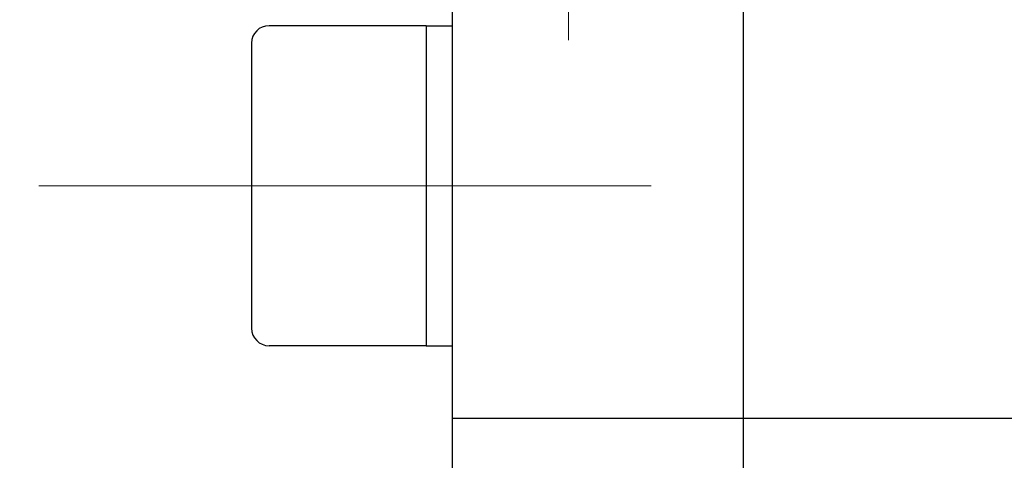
# Model space of a CAD drawing. Header units: millimetres. Extents: x 0 to 1300, y 0 to 891.
# Tile 15 of 119: x 546 to 563, y 256 to 264. Entities that reach past the tile are written whole.
import ezdxf

# ---------------------------------------------------------------- set-up
doc = ezdxf.new("R2010")
doc.units = ezdxf.units.MM
doc.header["$LTSCALE"] = 0.54643
doc.linetypes.add('CENTER', pattern=[50.8, 31.75, -6.35, 6.35, -6.35])
doc.layers.add('NoLayerName_001', color=7, linetype='Continuous')
doc.styles.get("Standard").update_dxf_attribs({"font": 'txt', "bigfont": 'extfont2'})
doc.dimstyles.get("Standard").update_dxf_attribs({"dimtxt": 2.5, "dimasz": 2.5, "dimexe": 1, "dimexo": 1, "dimtad": 1, "dimdec": 3, "dimzin": 0, "dimdsep": 46, "dimtxsty": 'Standard', "dimcen": 2.5, "dimadec": 3, "dimazin": 0, "dimtfac": 0.75, "dimtdec": 3, "dimtmove": 0, "dimatfit": 3, "dimfxl": 1, "dimarcsym": 0})

# ---------------------------------------------------------------- blocks, each defined once
blk = doc.blocks.new('DIM_0002')
at = {"color": 3, "linetype": 'Continuous', "lineweight": 13}
blk.add_arc((76.293, 79.293), 76.293, 0, 270, dxfattribs=at)
blk = doc.blocks.new('_OPEN30')
at = {"color": 0, "linetype": 'ByBlock', "lineweight": -2}
for p, q in [((-1, 0.267949), (0, 0)), ((0, 0), (-1, -0.267949)), ((0, 0), (-1, 0))]:
    blk.add_line(p, q, dxfattribs=at)
blk = doc.blocks.new('*D145')
at = {"layer": 'Defpoints', "color": 0}
for p in [(504.066, 284.922), (504.166, 284.922), (583.857, 257.465), (583.857, 257.365), (503.648, 238.613)]:
    blk.add_point(p, dxfattribs=at)
at = {"layer": 'NoLayerName_001', "color": 0, "linetype": 'Continuous', "lineweight": 13}
for p, q in [((501.066, 284.922), (488.239, 284.922)), ((583.857, 254.365), (583.857, 189.304))]:
    blk.add_line(p, q, dxfattribs=at)
blk.add_arc((583.857, 284.922), 92.618, 182.78409, 267.21591, dxfattribs=at)
at = {"layer": 'NoLayerName_001', "color": 0, "lineweight": 13, "xscale": 4.5, "yscale": 4.5, "zscale": 4.5}
for p, rotation in [((491.239, 284.922), 91.39204515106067), ((583.857, 192.304), 358.6079548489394)]:
    blk.add_blockref('_OPEN30', p, dxfattribs=dict(at, rotation=rotation))
at = {"layer": 'NoLayerName_001', "color": 0, "lineweight": 13, "insert": (524.293, 225.358), "char_height": 10.5, "attachment_point": 5, "rotation": 315}
blk.add_mtext('\\W0.8000;90%%d', dxfattribs=at)

msp = doc.modelspace()

# ---------------------------------------------------------------- linework, layer by layer
at = {"layer": 'NoLayerName_001', "color": 110, "linetype": 'CENTER', "lineweight": 13}
msp.add_line((555.8569, 263.422), (555.8569, 274.422), dxfattribs=at)
at = {"layer": 'NoLayerName_001', "color": 7, "linetype": 'Continuous', "lineweight": 25}
for p, q in [((553.8569, 264.9471), (553.8569, 240.922)), ((558.8569, 265.0189), (558.8569, 240.422)), ((553.4069, 263.6703), (550.7069, 263.6703)), ((553.4069, 263.6703), (553.4069, 258.1703)), ((553.4069, 263.6703), (553.8569, 263.6703)), ((550.4069, 263.3703), (550.4069, 258.4703)), ((553.4069, 258.1703), (550.7069, 258.1703)), ((553.4069, 258.1703), (553.8569, 258.1703)), ((553.8569, 256.922), (567.8569, 256.922))]:
    msp.add_line(p, q, dxfattribs=at)
at = {"layer": 'NoLayerName_001', "color": 4, "linetype": 'CENTER', "lineweight": 13}
msp.add_line((546.7504, 260.9203), (557.2772, 260.9203), dxfattribs=at)
at = {"layer": 'NoLayerName_001', "color": 7, "linetype": 'Continuous', "lineweight": 25}
for centre, start, end in [((550.7069, 263.3703), 90, 180), ((550.7069, 258.4703), 180, 270)]:
    msp.add_arc(centre, 0.3, start, end, dxfattribs=at)

# ---------------------------------------------------------------- block references
at = {"layer": 'NoLayerName_001', "color": 3, "linetype": 'Continuous', "lineweight": 13}
msp.add_blockref('DIM_0002', (507.5635, 205.6287), dxfattribs=at)

# ---------------------------------------------------------------- dimensions: what is measured, and where the dimension line sits
dim = msp.add_angular_dim_2l(base=(503.6475, 238.6131), line1=((583.8569, 257.3646), (583.8569, 257.4646)), line2=((504.0658, 284.922), (504.1658, 284.922)), text='\\W0.8000;<>', dimstyle='Standard', override={"dimtxt": 10.5, "dimasz": 4.5, "dimexe": 3, "dimexo": 3, "dimgap": 3, "dimblk": 'OPEN30', "dimclrd": 0, "dimclre": 0, "dimclrt": 0, "dimazin": 2, "dimtp": 0, "dimtm": 0, "dimlwd": 13, "dimlwe": 13}, dxfattribs=at)
dim.commit()
dim.dimension.update_dxf_attribs({"geometry": '*D145', "text_midpoint": (518.3662, 219.4313), "dimtype": 162})

doc.saveas('drawing.dxf')
